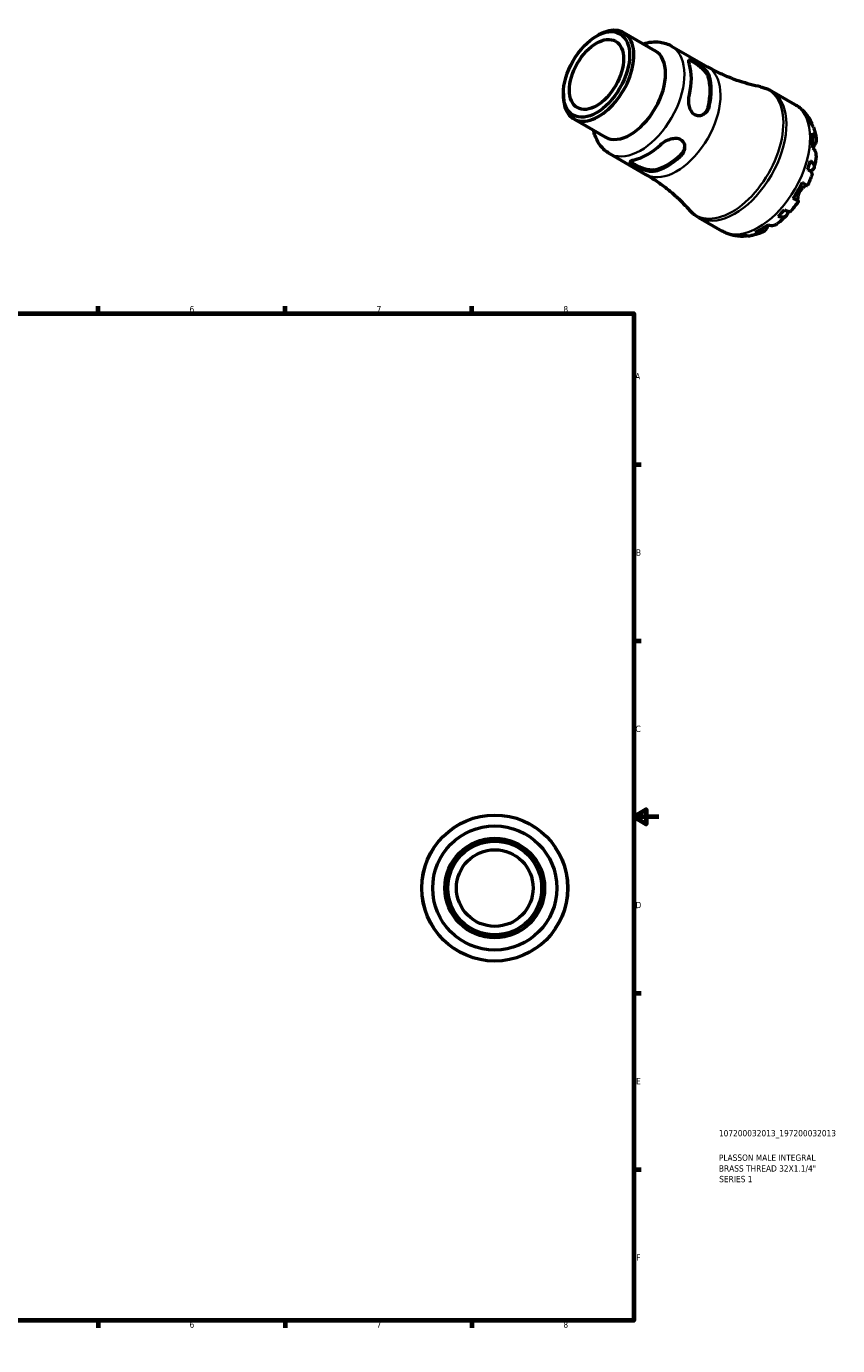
# Model space of a CAD drawing. Header units: millimetres. Extents: x -62 to 665, y 0 to 524.
# Tile 3 of 3: x 343 to 665, y 0 to 524. Entities that reach past the tile are written whole.
import ezdxf

# ---------------------------------------------------------------- set-up
doc = ezdxf.new("R2010")
doc.units = ezdxf.units.MM
for name, color, linetype, lineweight in [('Border (ISO)', 7, 'Continuous', 70), ('Title (ISO)', 7, 'Continuous', 50), ('Visible (ISO)', 7, 'Continuous', 50), ('Visible Narrow (ISO)', 7, 'Continuous', 35)]:
    doc.layers.add(name, color=color, linetype=linetype, lineweight=lineweight)
doc.styles.add('Note Text (ISO)', font='tahoma.ttf')

# ---------------------------------------------------------------- blocks, each defined once
blk = doc.blocks.new('Borders Default Border')
at = {"layer": 'Border (ISO)'}
for p, q in [((74.25, 410), (74.25, 412.9)), ((148.5, 410), (148.5, 412.9)), ((222.75, 410), (222.75, 412.9)), ((371.25, 410), (371.25, 412.9)), ((445.5, 410), (445.5, 412.9)), ((519.75, 410), (519.75, 412.9)), ((10, 350), (7.1, 350)), ((584, 350), (586.9, 350)), ((10, 280), (7.1, 280)), ((584, 280), (586.9, 280)), ((10, 140), (7.1, 140)), ((584, 140), (586.9, 140)), ((10, 70), (7.1, 70)), ((584, 70), (586.9, 70)), ((74.25, 10), (74.25, 7.1)), ((148.5, 10), (148.5, 7.1)), ((222.75, 10), (222.75, 7.1)), ((371.25, 10), (371.25, 7.1)), ((445.5, 10), (445.5, 7.1)), ((519.75, 10), (519.75, 7.1))]:
    blk.add_line(p, q, dxfattribs=at)
at = {"layer": 'Border (ISO)', "flags": 128}
for points in [[(297, 420), (297, 410), (294.11, 415), (299.89, 415), (297, 410)], [(10, 10), (10, 410), (584, 410), (584, 10), (10, 10)], [(0, 210), (10, 210), (5, 212.89), (5, 207.11), (10, 210)], [(594, 210), (584, 210), (589, 212.89), (589, 207.11), (584, 210)], [(297, 0), (297, 10), (294.11, 5), (299.89, 5), (297, 10)]]:
    blk.add_lwpolyline(points, dxfattribs=at)
at = {"layer": 'Border (ISO)', "color": 232, "true_color": 0xca0064, "char_height": 2.5, "attachment_point": 7, "style": 'Note Text (ISO)'}
for s, insert in [('1', (36.56, 410.4)), ('2', (110.62, 410.4)), ('3', (184.85, 410.35)), ('4', (259, 410.4)), ('5', (333.39, 410.35)), ('6', (407.58, 410.35)), ('7', (481.85, 410.4)), ('8', (556.06, 410.34)), ('A', (7.29, 383.75)), ('A', (584.59, 383.75)), ('B', (7.59, 313.75)), ('B', (584.89, 313.75)), ('C', (7.43, 243.71)), ('C', (584.73, 243.71)), ('D', (7.43, 173.75)), ('D', (584.73, 173.75)), ('E', (7.64, 103.75)), ('E', (584.94, 103.75)), ('F', (7.7, 33.75)), ('F', (585, 33.75)), ('1', (36.56, 7.1)), ('2', (110.62, 7.1)), ('3', (184.85, 7.05)), ('4', (259, 7.1)), ('5', (333.39, 7.05)), ('6', (407.58, 7.05)), ('7', (481.85, 7.1)), ('8', (556.06, 7.04))]:
    blk.add_mtext(s, dxfattribs=dict(at, insert=insert))
blk = doc.blocks.new('Title Blocks ISO')
at = {"layer": 'Title (ISO)', "color": 232, "true_color": 0xca0064, "style": 'Note Text (ISO)'}
for tag, p in [('PART_NUMBER_001', (33.84, 73.13)), ('DESCRIPTION_001', (33.84, 63.4)), ('DESCRIPTION_002', (33.84, 59.12)), ('DESCRIPTION_003', (33.96, 54.91))]:
    blk.add_attdef(tag, p, '', height=2.5, dxfattribs=at)

msp = doc.modelspace()

# ---------------------------------------------------------------- linework, layer by layer
at = {"layer": 'Visible (ISO)'}
for p, q in [((569.162, 520.082), (569.999, 520.567)), ((579.932, 521.569), (592.527, 514.316)), ((598.996, 516.192), (613.334, 507.935)), ((638.614, 498.397), (648.032, 492.974)), ((556.055, 497.321), (556.055, 496.354)), ((560.174, 487.259), (572.769, 480.006)), ((574.393, 473.47), (588.732, 465.213)), ((609.67, 448.136), (619.088, 442.712))]:
    msp.add_line(p, q, dxfattribs=at)
for radius in [29, 24.65, 19.796, 18.608, 15.225]:
    msp.add_circle((528.81, 181.744), radius, dxfattribs=at)
for major_axis in [(9.286, 16.126), (7.598, 13.193)]:
    msp.add_ellipse((569.213, 504.898), major_axis=major_axis, ratio=0.5780931, dxfattribs=at)
for centre, major_axis, start_param, end_param in [((570.053, 504.414), (-9.879, -17.155), 5.4958534, 10.2121098), ((582.648, 497.161), (9.879, 17.155), 3.1415927, 6.2831853), ((589.466, 493.235), (12.301, 21.361), 5.1926489, 5.799058), ((597.386, 488.674), (-11.982, -20.807), 2.042706, 2.6658156), ((597.386, 488.674), (-12.301, -21.361), 2.0510562, 2.6574653), ((634.833, 467.11), (14.381, 24.973), 5.8235409, 5.9535641), ((589.466, 493.235), (12.301, 21.361), 3.6218525, 4.2282617), ((634.833, 467.11), (14.381, 24.973), 5.370605, 5.6211019), ((597.386, 488.674), (-11.982, -20.807), 0.4719097, 1.0950192), ((597.386, 488.674), (-12.301, -21.361), 0.4802599, 1.086669), ((634.833, 467.11), (14.381, 24.973), 5.0381427, 5.168166), ((634.833, 467.11), (14.381, 24.973), 4.5852068, 4.8357037), ((634.833, 467.11), (14.381, 24.973), 4.2527446, 4.3827678), ((634.833, 467.11), (-14.381, -24.973), 0.3257538, 0.455777), ((634.833, 467.11), (14.381, 24.973), 3.7998087, 4.0503055)]:
    msp.add_ellipse(centre, major_axis=major_axis, ratio=0.5780931, start_param=start_param, end_param=end_param, dxfattribs=at)
for points, knots in [([(587.778, 517.051), (587.826, 517.067), (587.874, 517.082), (590.015, 517.751), (592.242, 518.028), (596.038, 517.511), (597.597, 516.998), (598.996, 516.192)], [6.49945074, 6.49945074, 6.49945074, 6.49945074, 6.50701525, 6.50701525, 6.8352827, 6.8352827, 7.06664976, 7.06664976, 7.06664976, 7.06664976]), ([(606.101, 508.832), (605.94, 509.336), (605.848, 509.787), (605.853, 510.447), (605.952, 510.659), (606.301, 510.836), (606.565, 510.83), (607.289, 510.6), (607.752, 510.377), (608.754, 509.8), (609.344, 509.417), (610.532, 508.546), (611.128, 508.057), (612.187, 507.068), (612.718, 506.494), (613.555, 505.349), (613.859, 504.775), (614.021, 504.271)], [0.8539587, 0.8539587, 0.8539587, 0.8539587, 1.0835398, 1.0835398, 1.3131209, 1.3131209, 1.5256597, 1.5256597, 1.7381985, 1.7381985, 1.9507373, 1.9507373, 2.1632761, 2.1632761, 2.3928572, 2.3928572, 2.6224383, 2.6224383, 2.6224383, 2.6224383]), ([(605.919, 510.509), (606.052, 510.504), (606.212, 510.472), (606.757, 510.293), (607.217, 510.069), (608.219, 509.492), (608.812, 509.11), (610.006, 508.245), (610.607, 507.761), (611.678, 506.78), (612.216, 506.21), (613.068, 505.071), (613.38, 504.5), (613.546, 503.998)], [1.4170815, 1.4170815, 1.4170815, 1.4170815, 1.5287267, 1.5287267, 1.7414127, 1.7414127, 1.9540987, 1.9540987, 2.1667847, 2.1667847, 2.3975363, 2.3975363, 2.6282879, 2.6282879, 2.6282879, 2.6282879]), ([(634.403, 499.971), (633.066, 500.237), (631.696, 500.552), (628.914, 501.29), (627.501, 501.712), (624.656, 502.667), (623.223, 503.2), (620.362, 504.374), (618.933, 505.015), (616.106, 506.401), (614.707, 507.145), (613.334, 507.935)], [0.59026277, 0.59026277, 0.59026277, 0.59026277, 0.6289031, 0.6289031, 0.66754344, 0.66754344, 0.70618378, 0.70618378, 0.74482412, 0.74482412, 0.78346445, 0.78346445, 0.78346445, 0.78346445]), ([(634.403, 499.971), (634.697, 499.913), (634.989, 499.845), (635.569, 499.691), (635.857, 499.605), (636.428, 499.413), (636.71, 499.308), (637.268, 499.079), (637.544, 498.956), (638.086, 498.69), (638.352, 498.548), (638.614, 498.397)], [0.59026277, 0.59026277, 0.59026277, 0.59026277, 0.6289031, 0.6289031, 0.66754344, 0.66754344, 0.70618378, 0.70618378, 0.74482412, 0.74482412, 0.78346445, 0.78346445, 0.78346445, 0.78346445]), ([(614.021, 492.237), (613.859, 491.547), (613.555, 490.867), (612.718, 489.728), (612.187, 489.268), (611.128, 488.682), (610.532, 488.496), (609.344, 488.459), (608.754, 488.609), (608.253, 488.897), (607.752, 489.186), (607.289, 489.642), (606.565, 490.781), (606.301, 491.461), (605.952, 492.859), (605.853, 493.681), (605.848, 495.305), (605.94, 496.107), (606.101, 496.797)], [-0.8842398, -0.8842398, -0.8842398, -0.8842398, -0.6546587, -0.6546587, -0.4250776, -0.4250776, -0.2125388, -0.2125388, 0, 0, 0, 0.2125388, 0.2125388, 0.4250776, 0.4250776, 0.6546587, 0.6546587, 0.8842398, 0.8842398, 0.8842398, 0.8842398]), ([(648.032, 492.974), (648.551, 492.675), (649.053, 492.346), (650.014, 491.636), (650.472, 491.254), (651.339, 490.448), (651.748, 490.023), (652.512, 489.139), (652.868, 488.68), (653.526, 487.738), (653.828, 487.254), (654.105, 486.761)], [0.78346445, 0.78346445, 0.78346445, 0.78346445, 0.84972778, 0.84972778, 0.91599111, 0.91599111, 0.98225444, 0.98225444, 1.04851777, 1.04851777, 1.1147811, 1.1147811, 1.1147811, 1.1147811]), ([(613.546, 491.963), (613.38, 491.269), (613.068, 490.585), (612.299, 489.549), (611.883, 489.158), (611.444, 488.863)], [-0.88687521, -0.88687521, -0.88687521, -0.88687521, -0.65612358, -0.65612358, -0.47030673, -0.47030673, -0.47030673, -0.47030673]), ([(653.113, 488.048), (653.449, 487.723), (653.739, 487.357), (654.199, 486.623), (654.408, 486.187), (654.619, 485.539), (654.67, 485.349), (654.712, 485.159)], [0.17074605, 0.17074605, 0.17074605, 0.17074605, 0.33284003, 0.33284003, 0.49949435, 0.49949435, 0.56613141, 0.56613141, 0.56613141, 0.56613141]), ([(574.393, 473.47), (573.005, 474.269), (571.787, 475.349), (569.753, 477.948), (568.983, 479.488), (568.288, 481.634), (568.141, 482.185), (568.02, 482.741)], [3.92505711, 3.92505711, 3.92505711, 3.92505711, 4.15462693, 4.15462693, 4.40700802, 4.40700802, 4.49225613, 4.49225613, 4.49225613, 4.49225613]), ([(655.407, 483.894), (655.286, 484.231), (655.124, 484.551), (654.73, 485.162), (654.453, 485.498), (654.126, 485.803)], [4.87681879, 4.87681879, 4.87681879, 4.87681879, 5.01708761, 5.01708761, 5.17918159, 5.17918159, 5.17918159, 5.17918159]), ([(655.407, 483.894), (655.517, 483.588), (655.619, 483.28), (655.807, 482.663), (655.894, 482.353), (656.053, 481.732), (656.125, 481.421), (656.256, 480.796), (656.315, 480.483), (656.419, 479.857), (656.465, 479.543), (656.504, 479.229)], [1.23992704, 1.23992704, 1.23992704, 1.23992704, 1.27918684, 1.27918684, 1.31844665, 1.31844665, 1.35770645, 1.35770645, 1.39696626, 1.39696626, 1.43622606, 1.43622606, 1.43622606, 1.43622606]), ([(594.671, 476.999), (595.187, 477.483), (595.835, 477.963), (597.245, 478.77), (598.006, 479.096), (599.392, 479.493), (600.113, 479.605), (601.462, 479.55), (602.089, 479.378), (603.091, 478.801), (603.517, 478.366), (604.08, 477.321), (604.218, 476.713), (604.242, 475.505), (604.109, 474.817), (603.542, 473.525), (603.107, 472.922), (602.59, 472.438)], [0.8539587, 0.8539587, 0.8539587, 0.8539587, 1.0835398, 1.0835398, 1.3131209, 1.3131209, 1.5256597, 1.5256597, 1.7381985, 1.7381985, 1.9507373, 1.9507373, 2.1632761, 2.1632761, 2.3928572, 2.3928572, 2.6224383, 2.6224383, 2.6224383, 2.6224383]), ([(655.051, 481.696), (655.373, 481.414), (655.644, 481.113), (656.062, 480.531), (656.242, 480.196), (656.476, 479.511), (656.529, 479.161), (656.526, 478.519), (656.469, 478.167), (656.259, 477.57), (656.137, 477.32), (655.992, 477.088)], [0.17075309, 0.17075309, 0.17075309, 0.17075309, 0.33215152, 0.33215152, 0.49888818, 0.49888818, 0.66562485, 0.66562485, 0.83351137, 0.83351137, 0.95687373, 0.95687373, 0.95687373, 0.95687373]), ([(655.992, 477.088), (655.939, 477.002), (655.882, 476.911), (655.734, 476.668), (655.639, 476.51), (655.432, 476.158), (655.321, 475.962), (655.197, 475.736), (655.186, 475.716), (655.176, 475.697)], [-0.57647647, -0.57647647, -0.57647647, -0.57647647, -0.52968676, -0.52968676, -0.46054026, -0.46054026, -0.38562403, -0.38562403, -0.37869578, -0.37869578, -0.37869578, -0.37869578]), ([(604.22, 476.342), (604.184, 475.817), (604.054, 475.267), (603.544, 474.089), (603.108, 473.478), (602.59, 472.987)], [2.21296784, 2.21296784, 2.21296784, 2.21296784, 2.39753629, 2.39753629, 2.62828791, 2.62828791, 2.62828791, 2.62828791]), ([(656.508, 472.63), (656.521, 472.74), (656.527, 472.849), (656.529, 473.275), (656.476, 473.625), (656.242, 474.309), (656.062, 474.645), (655.644, 475.227), (655.373, 475.528), (655.051, 475.81)], [4.66408094, 4.66408094, 4.66408094, 4.66408094, 4.71913307, 4.71913307, 4.88586974, 4.88586974, 5.0526064, 5.0526064, 5.21400483, 5.21400483, 5.21400483, 5.21400483]), ([(656.508, 472.63), (656.472, 472.311), (656.431, 471.992), (656.34, 471.356), (656.29, 471.037), (656.18, 470.402), (656.12, 470.084), (655.992, 469.45), (655.924, 469.133), (655.778, 468.5), (655.701, 468.184), (655.62, 467.869)], [1.70987059, 1.70987059, 1.70987059, 1.70987059, 1.74950043, 1.74950043, 1.78913027, 1.78913027, 1.82876011, 1.82876011, 1.86838994, 1.86838994, 1.90801978, 1.90801978, 1.90801978, 1.90801978]), ([(592.182, 466.444), (591.665, 466.334), (591.017, 466.312), (589.608, 466.466), (588.846, 466.64), (587.461, 467.063), (586.739, 467.335), (585.39, 467.928), (584.763, 468.247), (584.262, 468.535), (583.761, 468.824), (583.335, 469.111), (582.772, 469.62), (582.634, 469.843), (582.61, 470.231), (582.743, 470.419), (583.31, 470.75), (583.746, 470.894), (584.262, 471.005)], [-0.8842398, -0.8842398, -0.8842398, -0.8842398, -0.6546587, -0.6546587, -0.4250776, -0.4250776, -0.2125388, -0.2125388, 0, 0, 0, 0.2125388, 0.2125388, 0.4250776, 0.4250776, 0.6546587, 0.6546587, 0.8842398, 0.8842398, 0.8842398, 0.8842398]), ([(592.182, 466.993), (591.664, 466.888), (591.015, 466.874), (589.603, 467.043), (588.841, 467.226), (587.457, 467.664), (586.737, 467.942), (585.391, 468.543), (584.763, 468.865), (584.262, 469.153), (583.761, 469.442), (583.335, 469.727), (582.907, 470.106), (582.799, 470.227), (582.728, 470.339)], [-0.8868752, -0.8868752, -0.8868752, -0.8868752, -0.6561236, -0.6561236, -0.425372, -0.425372, -0.212686, -0.212686, 0, 0, 0, 0.212686, 0.212686, 0.3240053, 0.3240053, 0.3240053, 0.3240053]), ([(654.842, 465.247), (654.87, 465.333), (654.867, 465.428), (654.802, 465.662), (654.709, 465.827), (654.408, 466.194), (654.199, 466.395), (653.739, 466.78), (653.449, 466.998), (653.113, 467.226)], [4.56151058, 4.56151058, 4.56151058, 4.56151058, 4.68377897, 4.68377897, 4.85043329, 4.85043329, 5.01708761, 5.01708761, 5.17918159, 5.17918159, 5.17918159, 5.17918159]), ([(654.126, 470.638), (654.453, 470.38), (654.73, 470.117), (655.158, 469.625), (655.346, 469.352), (655.596, 468.814), (655.659, 468.55), (655.676, 468.081), (655.631, 467.833), (655.416, 467.367), (655.245, 467.149), (654.841, 466.78), (654.569, 466.595), (654.223, 466.423), (654.202, 466.413), (654.18, 466.403)], [0.1707461, 0.1707461, 0.1707461, 0.1707461, 0.33284, 0.33284, 0.4994944, 0.4994944, 0.6661487, 0.6661487, 0.8332087, 0.8332087, 1.0002688, 1.0002688, 1.1679728, 1.1679728, 1.1786783, 1.1786783, 1.1786783, 1.1786783]), ([(588.732, 465.213), (590.104, 464.423), (591.45, 463.586), (594.068, 461.836), (595.34, 460.923), (597.791, 459.037), (598.971, 458.065), (601.225, 456.083), (602.3, 455.073), (604.334, 453.037), (605.294, 452.011), (606.196, 450.988)], [3.92505711, 3.92505711, 3.92505711, 3.92505711, 3.96369745, 3.96369745, 4.00233778, 4.00233778, 4.04097812, 4.04097812, 4.07961846, 4.07961846, 4.1182588, 4.1182588, 4.1182588, 4.1182588]), ([(650.929, 461.932), (651.276, 461.732), (651.584, 461.555), (652.088, 461.266), (652.327, 461.128), (652.701, 460.915), (652.835, 460.838), (652.984, 460.754), (653.024, 460.732), (653.025, 460.733)], [0.17075309, 0.17075309, 0.17075309, 0.17075309, 0.33215152, 0.33215152, 0.49888818, 0.49888818, 0.66562485, 0.66562485, 0.80841156, 0.80841156, 0.80841156, 0.80841156]), ([(654.842, 465.247), (654.739, 464.941), (654.633, 464.636), (654.413, 464.028), (654.299, 463.724), (654.064, 463.12), (653.942, 462.818), (653.692, 462.218), (653.564, 461.919), (653.3, 461.324), (653.164, 461.028), (653.025, 460.733)], [2.01844919, 2.01844919, 2.01844919, 2.01844919, 2.05737161, 2.05737161, 2.09629403, 2.09629403, 2.13521645, 2.13521645, 2.17413888, 2.17413888, 2.2130613, 2.2130613, 2.2130613, 2.2130613]), ([(649.924, 458.375), (649.794, 458.151), (649.679, 457.919), (649.474, 457.433), (649.386, 457.18), (649.219, 456.582), (649.157, 456.246), (649.095, 455.656), (649.091, 455.404), (649.115, 455.051), (649.134, 454.93), (649.184, 454.739), (649.214, 454.67), (649.266, 454.599), (649.285, 454.581), (649.304, 454.57)], [0, 0, 0, 0, 0.07774953, 0.07774953, 0.16081914, 0.16081914, 0.27783798, 0.27783798, 0.3882896, 0.3882896, 0.46542959, 0.46542959, 0.54035429, 0.54035429, 0.57953204, 0.57953204, 0.57953204, 0.57953204]), ([(652.866, 460.821), (652.853, 460.825), (652.84, 460.827), (652.767, 460.835), (652.691, 460.825), (652.5, 460.772), (652.384, 460.727), (652.068, 460.572), (651.857, 460.445), (651.344, 460.073), (651.041, 459.81), (650.446, 459.167), (650.162, 458.787), (649.924, 458.375)], [-0.55773761, -0.55773761, -0.55773761, -0.55773761, -0.5384523, -0.5384523, -0.46383793, -0.46383793, -0.3862639, -0.3862639, -0.27840269, -0.27840269, -0.14277912, -0.14277912, 0, 0, 0, 0]), ([(609.67, 448.136), (609.409, 448.286), (609.152, 448.446), (608.65, 448.781), (608.405, 448.957), (607.927, 449.325), (607.694, 449.516), (607.242, 449.914), (607.023, 450.12), (606.599, 450.544), (606.393, 450.763), (606.196, 450.988)], [3.92505711, 3.92505711, 3.92505711, 3.92505711, 3.96369745, 3.96369745, 4.00233778, 4.00233778, 4.04097812, 4.04097812, 4.07961846, 4.07961846, 4.1182588, 4.1182588, 4.1182588, 4.1182588]), ([(645.103, 450.648), (645.103, 450.634), (645.104, 450.62), (645.127, 450.242), (645.102, 449.912), (644.983, 449.375), (644.879, 449.117), (644.582, 448.694), (644.388, 448.53), (643.972, 448.307), (643.711, 448.228), (643.118, 448.173), (642.787, 448.197), (642.146, 448.32), (641.778, 448.427), (641.391, 448.581)], [4.175506, 4.175506, 4.175506, 4.175506, 4.1819549, 4.1819549, 4.3496588, 4.3496588, 4.5167189, 4.5167189, 4.683779, 4.683779, 4.8504333, 4.8504333, 5.0170876, 5.0170876, 5.1791816, 5.1791816, 5.1791816, 5.1791816]), ([(643.837, 451.161), (644.203, 450.984), (644.538, 450.843), (645.103, 450.64), (645.383, 450.562), (645.853, 450.487), (646.043, 450.491), (646.279, 450.553), (646.363, 450.6), (646.424, 450.668)], [0.17074605, 0.17074605, 0.17074605, 0.17074605, 0.33284003, 0.33284003, 0.49949435, 0.49949435, 0.66614868, 0.66614868, 0.78787661, 0.78787661, 0.78787661, 0.78787661]), ([(649.425, 454.497), (649.239, 454.229), (649.05, 453.964), (648.667, 453.437), (648.472, 453.177), (648.077, 452.66), (647.877, 452.405), (647.471, 451.899), (647.266, 451.649), (646.849, 451.154), (646.638, 450.909), (646.424, 450.667)], [2.49931669, 2.49931669, 2.49931669, 2.49931669, 2.53823819, 2.53823819, 2.57715969, 2.57715969, 2.61608118, 2.61608118, 2.65500268, 2.65500268, 2.69392418, 2.69392418, 2.69392418, 2.69392418]), ([(649.304, 454.57), (649.369, 454.532), (649.41, 454.507), (649.437, 454.49), (649.396, 454.512), (649.235, 454.603), (649.101, 454.679), (648.727, 454.893), (648.488, 455.03), (647.984, 455.32), (647.676, 455.496), (647.329, 455.696)], [4.4278842, 4.4278842, 4.4278842, 4.4278842, 4.55124655, 4.55124655, 4.71913307, 4.71913307, 4.88586974, 4.88586974, 5.0526064, 5.0526064, 5.21400483, 5.21400483, 5.21400483, 5.21400483]), ([(637.378, 445.201), (637.785, 445.063), (638.181, 444.98), (638.895, 444.912), (639.277, 444.925), (639.988, 445.067), (640.318, 445.197), (640.685, 445.412), (640.774, 445.471), (640.862, 445.536)], [0.17075309, 0.17075309, 0.17075309, 0.17075309, 0.33215152, 0.33215152, 0.49888818, 0.49888818, 0.66562485, 0.66562485, 0.71941105, 0.71941105, 0.71941105, 0.71941105]), ([(644.542, 448.683), (644.31, 448.455), (644.075, 448.231), (643.599, 447.788), (643.359, 447.571), (642.873, 447.143), (642.628, 446.933), (642.132, 446.52), (641.882, 446.318), (641.376, 445.921), (641.12, 445.726), (640.862, 445.536)], [2.80439041, 2.80439041, 2.80439041, 2.80439041, 2.84402665, 2.84402665, 2.8836629, 2.8836629, 2.92329915, 2.92329915, 2.9629354, 2.9629354, 3.00257165, 3.00257165, 3.00257165, 3.00257165]), ([(627.41, 440.577), (626.851, 440.572), (626.287, 440.594), (625.154, 440.694), (624.586, 440.773), (623.452, 440.992), (622.886, 441.132), (621.767, 441.476), (621.214, 441.68), (620.131, 442.15), (619.601, 442.417), (619.088, 442.712)], [3.59765169, 3.59765169, 3.59765169, 3.59765169, 3.66313278, 3.66313278, 3.72861386, 3.72861386, 3.79409494, 3.79409494, 3.85957603, 3.85957603, 3.92505711, 3.92505711, 3.92505711, 3.92505711]), ([(629.103, 440.847), (628.927, 440.792), (628.747, 440.744), (628.09, 440.604), (627.607, 440.565), (626.741, 440.595), (626.278, 440.662), (625.828, 440.79)], [4.7874072, 4.7874072, 4.7874072, 4.7874072, 4.85043329, 4.85043329, 5.01708761, 5.01708761, 5.17918159, 5.17918159, 5.17918159, 5.17918159]), ([(628.274, 441.027), (628.703, 440.897), (629.133, 440.827), (629.853, 440.793), (630.204, 440.813), (630.55, 440.874)], [0.17074605, 0.17074605, 0.17074605, 0.17074605, 0.33284003, 0.33284003, 0.47021059, 0.47021059, 0.47021059, 0.47021059]), ([(635.144, 442.248), (634.852, 442.126), (634.557, 442.009), (633.962, 441.787), (633.661, 441.682), (633.054, 441.484), (632.748, 441.391), (632.13, 441.22), (631.818, 441.14), (631.188, 440.996), (630.87, 440.931), (630.55, 440.874)], [3.27609032, 3.27609032, 3.27609032, 3.27609032, 3.31535529, 3.31535529, 3.35462026, 3.35462026, 3.39388522, 3.39388522, 3.43315019, 3.43315019, 3.47241516, 3.47241516, 3.47241516, 3.47241516]), ([(636.759, 443.775), (636.63, 443.533), (636.474, 443.301), (636.06, 442.818), (635.783, 442.592), (635.227, 442.266), (634.897, 442.136), (634.185, 441.993), (633.804, 441.98), (633.09, 442.048), (632.693, 442.131), (632.287, 442.269)], [4.4278842, 4.4278842, 4.4278842, 4.4278842, 4.55124655, 4.55124655, 4.71913307, 4.71913307, 4.88586974, 4.88586974, 5.0526064, 5.0526064, 5.21400483, 5.21400483, 5.21400483, 5.21400483]), ([(637.538, 445.149), (637.493, 445.076), (637.449, 445.003), (637.295, 444.743), (637.192, 444.563), (637, 444.22), (636.911, 444.059), (636.806, 443.864), (636.782, 443.819), (636.759, 443.775)], [-2.11450766, -2.11450766, -2.11450766, -2.11450766, -2.08674766, -2.08674766, -2.01440674, -2.01440674, -1.93994266, -1.93994266, -1.91637503, -1.91637503, -1.91637503, -1.91637503])]:
    msp.add_open_spline(points, degree=3, knots=knots, dxfattribs=at)
at = {"layer": 'Visible Narrow (ISO)'}
for p, q in [((613.57, 504.011), (613.997, 504.257)), ((613.997, 492.223), (613.57, 491.977)), ((655.952, 477.111), (655.221, 477.532)), ((602.59, 472.96), (602.59, 472.466)), ((592.182, 466.472), (592.182, 466.966)), ((649.206, 454.626), (647.433, 455.647)), ((636.719, 443.798), (636, 444.212))]:
    msp.add_line(p, q, dxfattribs=at)
msp.add_circle((528.81, 181.744), 28.798, dxfattribs=at)
for centre, major_axis, start_param, end_param in [((586.694, 494.831), (-12.301, -21.361), 0.1570796, 2.984513), ((601.033, 486.574), (12.301, 21.361), 3.2986723, 6.1261057), ((623.069, 473.884), (14.371, 24.956), 3.1247908, 6.2999872), ((624.142, 473.267), (-14.472, -25.131), 0.1570796, 2.984513), ((633.56, 467.843), (14.472, 25.131), 3.2986723, 6.1261057)]:
    msp.add_ellipse(centre, major_axis=major_axis, ratio=0.5780931, start_param=start_param, end_param=end_param, dxfattribs=at)

# ---------------------------------------------------------------- block references
msp.add_blockref('Borders Default Border', (0, 0))
msp.add_blockref('Title Blocks ISO', (584, 10)).add_auto_attribs({'PART_NUMBER_001': '107200032013_197200032013', 'DESCRIPTION_001': 'PLASSON MALE INTEGRAL', 'DESCRIPTION_002': 'BRASS THREAD 32X1.1/4"', 'DESCRIPTION_003': 'SERIES 1'})

doc.saveas('drawing.dxf')
